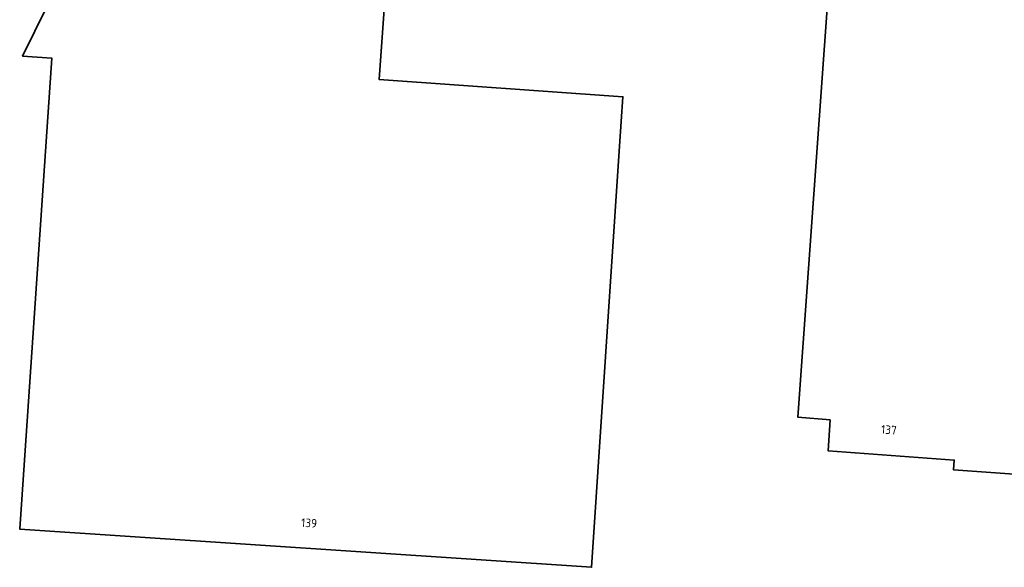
# Model space of a CAD drawing. Extents: x 150256 to 156914, y 461459 to 469481.
# Tile 52 of 256: x 152818 to 152973, y 464099 to 464185. Entities that reach past the tile are written whole.
import ezdxf
from ezdxf.enums import TextEntityAlignment as Align

# ---------------------------------------------------------------- set-up
doc = ezdxf.new("R2010")
doc.units = 0
doc.header["$LTSCALE"] = 0.75
doc.layers.add('B-RO-OG-BEBOUWING-GV', color=6, linetype='CONTINUOUS', lineweight=35)
doc.layers.add('B-RO-OG-BEBOUWING-T18', color=1, linetype='CONTINUOUS', lineweight=18)
doc.styles.add('NLCS-ISO-M200-T18', font='NLCS-ISO.ttf', dxfattribs={"height": 360})

msp = doc.modelspace()

# ---------------------------------------------------------------- linework, layer by layer
at = {"layer": 'B-RO-OG-BEBOUWING-GV'}
for points in [[(152912.641, 464164.851), (152913.159, 464172.622), (152874.835, 464175.311), (152875.721, 464187.94), (152846.821, 464189.879), (152847.823, 464205.701), (152832.362, 464206.68), (152818.711, 464179.016), (152823.292, 464178.704), (152818.263, 464104.661), (152818.261, 464104.633), (152908.225, 464098.625)], [(152947.321, 464200.612), (152946.717, 464192.363), (152945.732, 464192.424), (152940.695, 464122.211), (152945.737, 464121.813), (152945.434, 464116.946), (152965.282, 464115.483), (152965.182, 464113.929), (152979.106, 464112.945), (152980.585, 464112.841), (152981.041, 464119.334), (152982.547, 464119.227), (152984.674, 464149.152), (152988.166, 464148.903), (152989.938, 464173.831), (152992.042, 464173.681), (152993.844, 464199.027), (152971.599, 464200.608), (152967.411, 464200.906), (152967.334, 464199.921), (152947.373, 464201.323)]]:
    msp.add_lwpolyline(points, close=True, dxfattribs=at)

# ---------------------------------------------------------------- texts
at = {"layer": 'B-RO-OG-BEBOUWING-T18', "style": 'NLCS-ISO-M200-T18'}
for s, rotation, p in [('137', 355.8, (152955.007, 464120.251)), ('139', 356.3, (152863.797, 464105.593))]:
    msp.add_text(s, height=1.35, rotation=rotation, dxfattribs=at).set_placement(p, align=Align.MIDDLE)

doc.saveas('drawing.dxf')
